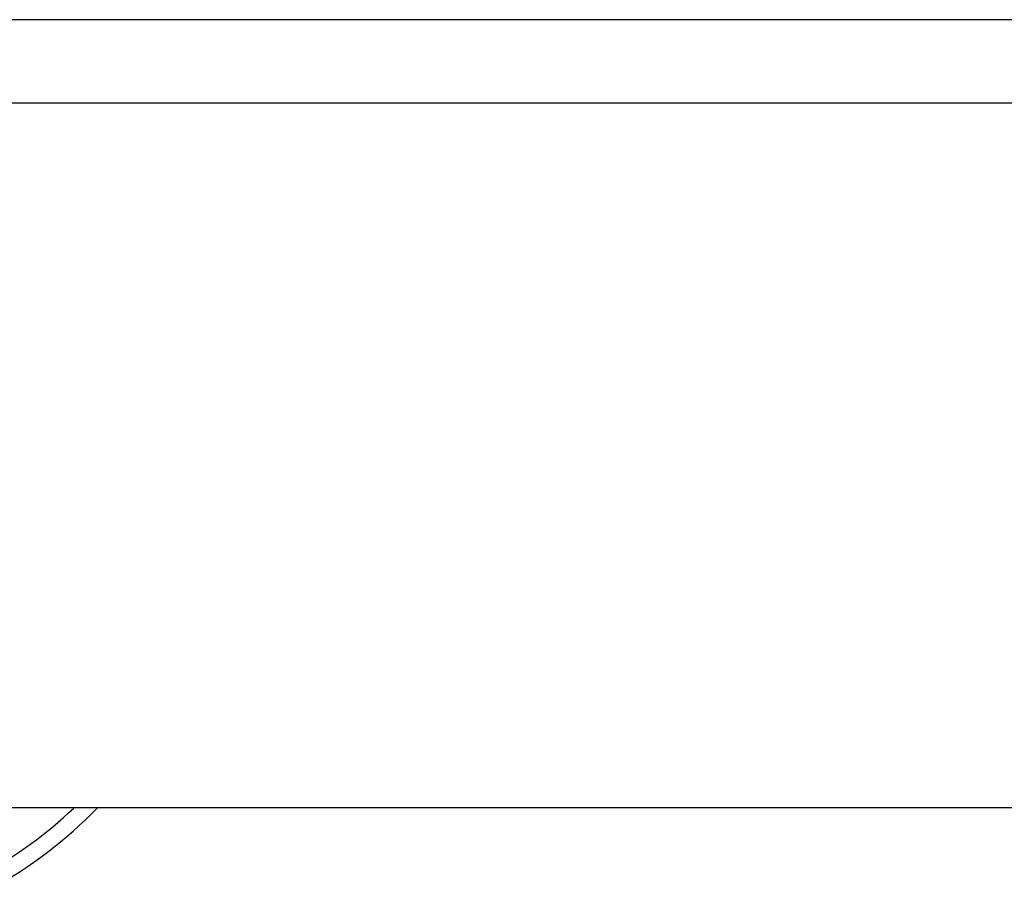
# Model space of a CAD drawing. Header units: inches. Extents: x 15 to 513, y 46 to 241.
# Tile 196 of 256: x 20.71 to 21.87, y 239.89 to 240.92. Entities that reach past the tile are written whole.
import ezdxf

# ---------------------------------------------------------------- set-up
doc = ezdxf.new("R2010")
doc.units = ezdxf.units.IN
doc.header["$MEASUREMENT"] = 0
doc.layers.add('Visible Edges(ANSI)', color=7, linetype='Continuous', lineweight=25)
doc.layers.add('Visible Tangent Edges(ANSI)', color=7, linetype='Continuous', lineweight=25)

msp = doc.modelspace()

# ---------------------------------------------------------------- linework, layer by layer
at = {"layer": 'Visible Edges(ANSI)'}
for p, q in [((15.5331, 240.916), (69.1381, 240.916)), ((69.1381, 239.982), (15.5331, 239.982))]:
    msp.add_line(p, q, dxfattribs=at)
msp.add_arc((20.4322, 240.3333), 0.5069, 298.2479, 316.117, dxfattribs=at)
at = {"layer": 'Visible Tangent Edges(ANSI)'}
msp.add_line((69.1381, 240.817), (15.5331, 240.817), dxfattribs=at)
msp.add_arc((20.4322, 240.3333), 0.4872, 298.2479, 313.8467, dxfattribs=at)

doc.saveas('drawing.dxf')
